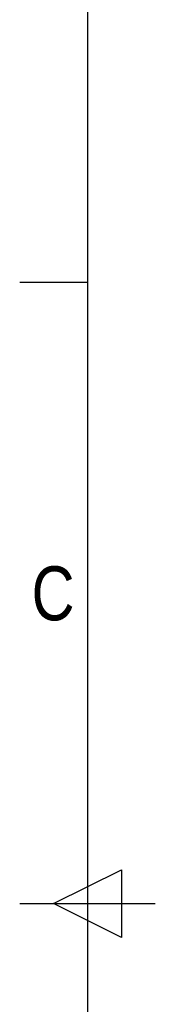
# Model space of a CAD drawing. Header units: millimetres. Extents: x 0 to 420, y 0 to 297.
# Tile 10 of 68: x 0 to 10, y 141 to 216. Entities that reach past the tile are written whole.
import ezdxf

# ---------------------------------------------------------------- set-up
doc = ezdxf.new("R2010")
doc.units = ezdxf.units.MM
doc.layers.add('CARTIGLIO', color=140, linetype='Continuous')
doc.styles.add('SLDTEXTSTYLE2', font='TXT', dxfattribs={"width": 0.821468})

msp = doc.modelspace()

# ---------------------------------------------------------------- linework, layer by layer
at = {"layer": 'CARTIGLIO', "linetype": 'Continuous'}
for p, q in [((5.1801, 291.8226), (5.1801, 5.171)), ((5.1801, 196.0996), (0.0059, 196.0996)), ((2.593, 148.4968), (7.7672, 151.0839)), ((7.7672, 151.0839), (7.7672, 145.9097)), ((0.0059, 148.4968), (10.3543, 148.4968)), ((7.7672, 145.9097), (2.593, 148.4968))]:
    msp.add_line(p, q, dxfattribs=at)

# ---------------------------------------------------------------- texts
at = {"layer": 'CARTIGLIO', "insert": (2.5496, 174.3514), "char_height": 4.1394, "attachment_point": 2, "style": 'SLDTEXTSTYLE2'}
msp.add_mtext('C', dxfattribs=at)

doc.saveas('drawing.dxf')
